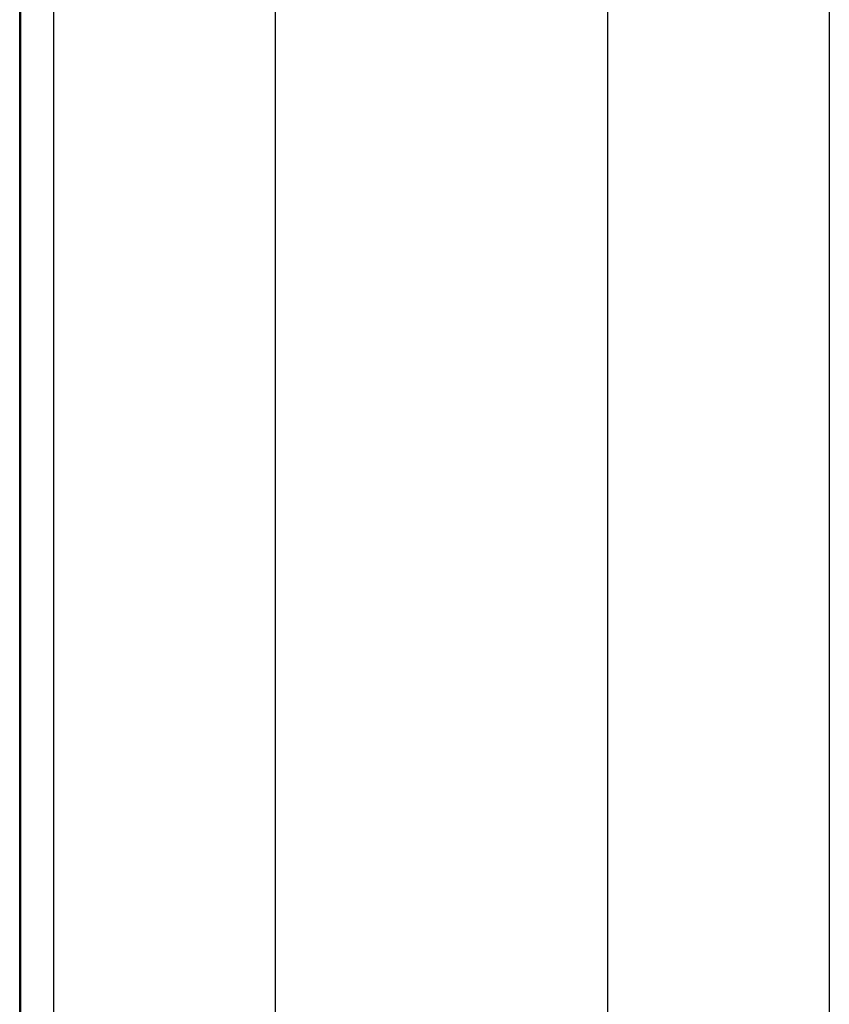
# Model space of a CAD drawing. Header units: millimetres. Extents: x 0 to 2100, y 0 to 1485.
# Tile 35 of 39: x 1715 to 1735, y 1161 to 1186. Entities that reach past the tile are written whole.
import ezdxf

# ---------------------------------------------------------------- set-up
doc = ezdxf.new("R2010")
doc.units = ezdxf.units.MM
doc.header["$LTSCALE"] = 5

msp = doc.modelspace()

# ---------------------------------------------------------------- linework, layer by layer
at = {"color": 7, "linetype": 'Continuous', "lineweight": 25}
for p, q in [((1735.161, 1294.332), (1735.158, 1100.442)), ((1729.541, 1291.155), (1729.538, 1097.265)), ((1721.111, 1249.458), (1721.108, 1092.5)), ((1715.491, 1246.281), (1715.488, 1089.322)), ((1714.634, 1145.381), (1714.635, 1190.622)), ((1714.662, 1145.397), (1714.663, 1190.638))]:
    msp.add_line(p, q, dxfattribs=at)

doc.saveas('drawing.dxf')
